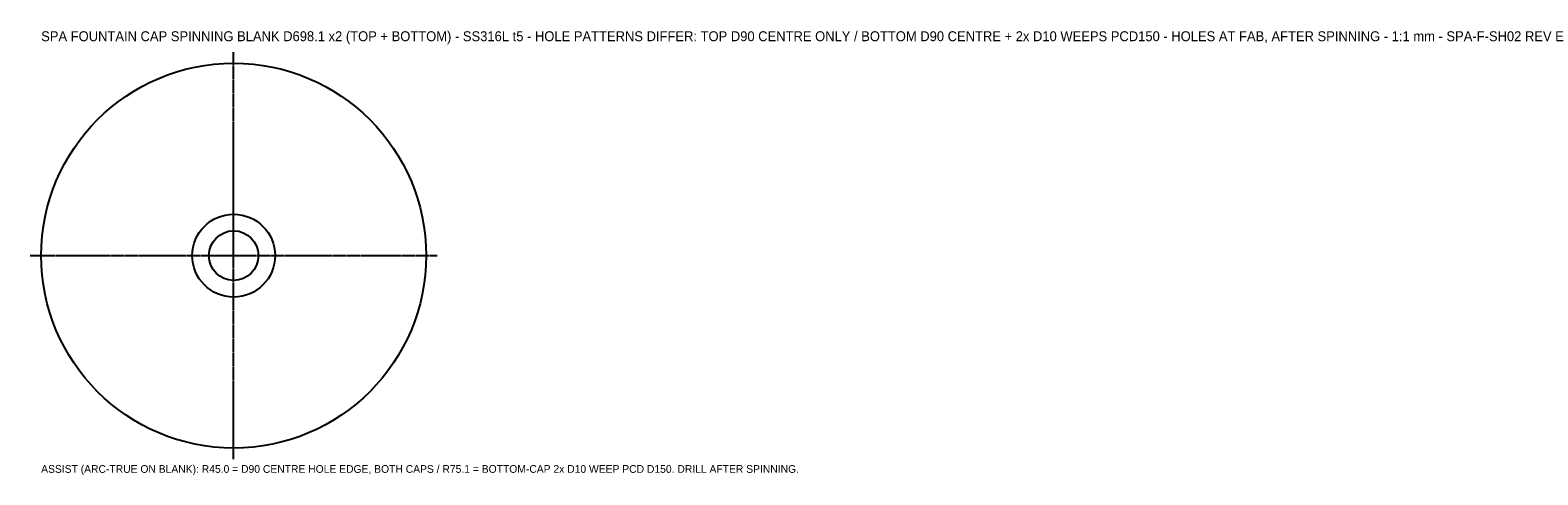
# Model space of a CAD drawing. Header units: millimetres. Extents: x -369 to 2365, y -398 to 409.
import ezdxf

# ---------------------------------------------------------------- set-up
doc = ezdxf.new("R2010")
doc.units = ezdxf.units.MM
doc.linetypes.add('CENTER', pattern=[5.08, 3.175, -0.635, 0.635, -0.635])
for name, color, linetype in [('ANNOT', 3, 'Continuous'), ('ASSIST', 8, 'Continuous'), ('CL', 4, 'CENTER'), ('CUT', 1, 'Continuous')]:
    doc.layers.add(name, color=color, linetype=linetype)

msp = doc.modelspace()

# ---------------------------------------------------------------- linework, layer by layer
at = {"layer": 'ASSIST'}
for radius in [75.1, 45]:
    msp.add_circle((0, 0), radius, dxfattribs=at)
at = {"layer": 'CL'}
for p, q in [((0, -369.1), (0, 369.1)), ((-369.1, 0), (369.1, 0))]:
    msp.add_line(p, q, dxfattribs=at)
at = {"layer": 'CUT'}
msp.add_circle((0, 0), 349.1, dxfattribs=at)

# ---------------------------------------------------------------- texts
at = {"layer": 'ANNOT'}
for s, height, p in [('SPA FOUNTAIN CAP SPINNING BLANK D698.1 x2 (TOP + BOTTOM) - SS316L t5 - HOLE PATTERNS DIFFER: TOP D90 CENTRE ONLY / BOTTOM D90 CENTRE + 2x D10 WEEPS PCD150 - HOLES AT FAB, AFTER SPINNING - 1:1 mm - SPA-F-SH02 REV E', 18, (-349.1, 389.1)), ('ASSIST (ARC-TRUE ON BLANK): R45.0 = D90 CENTRE HOLE EDGE, BOTH CAPS / R75.1 = BOTTOM-CAP 2x D10 WEEP PCD D150. DRILL AFTER SPINNING.', 14, (-349.1, -394.1))]:
    msp.add_text(s, height=height, dxfattribs=at).set_placement(p)

doc.saveas('drawing.dxf')
